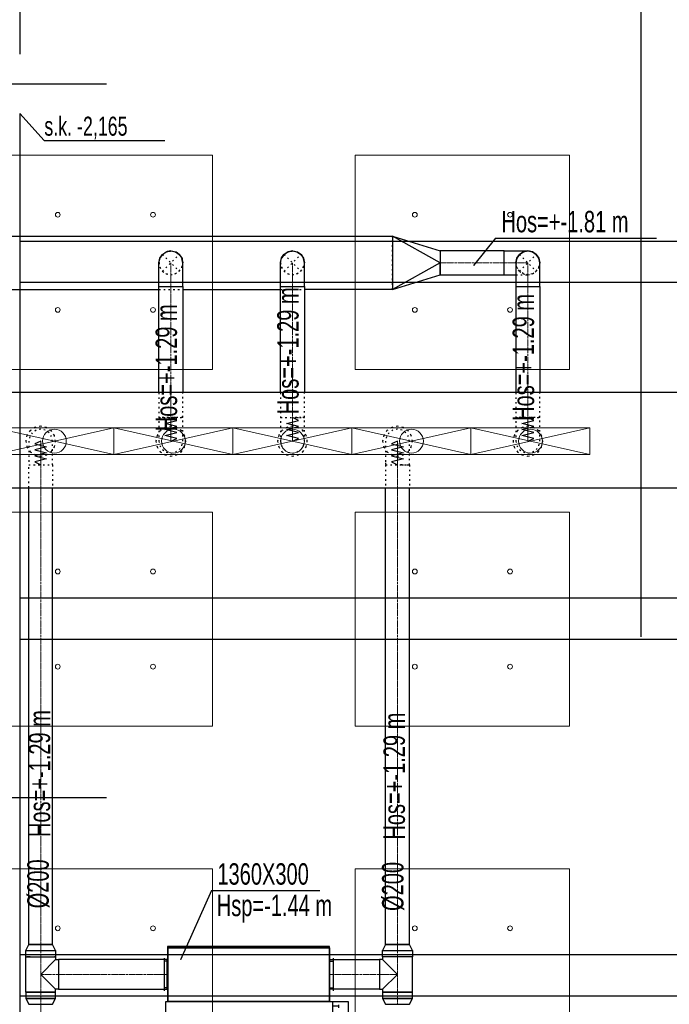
# Model space of a CAD drawing. Header units: centimetres. Extents: x -228435 to 46820, y -89367 to 152985.
# Tile 57 of 252: x -45760 to -40302, y 45261 to 53540. Entities that reach past the tile are written whole.
import ezdxf

# ---------------------------------------------------------------- set-up
doc = ezdxf.new("R2010")
doc.units = ezdxf.units.CM
doc.header["$LTSCALE"] = 50
doc.header["$PDMODE"] = 35
doc.header["$PDSIZE"] = 0.1
for name, pattern in [('CADVENT_CENTERLINE', [9.9, 7.4, -1, 0.5, -1]), ('CADVENT_HIDDEN', [0.8, 0.25, -0.55]), ('Kondygnacja  -0_5$0$HIDDEN', [9.525, 6.35, -3.175]), ('Kondygnacja  -0_5$0$HIDDEN2', [4.7625, 3.175, -1.5875]), ('Osie rzutów$0$DASHDOT2', [12.7, 6.35, -3.175, 0, -3.175])]:
    doc.linetypes.add(name, pattern=pattern)
doc.layers.get('0').update_dxf_attribs({"color": 8})
doc.layers.get('DEFPOINTS').update_dxf_attribs({"color": 8})
for name, color, linetype in [('01-103-Went PP_poziom-0_5$0$L_Nawiew', 3, 'Continuous'), ('bgde-nawiewDETAILS', 1, 'Continuous'), ('bgde-nawiewEXP', 1, 'Continuous'), ('bgde-nawiewHIDDEN', 1, 'Continuous'), ('bgde-tekst', 7, 'Continuous'), ('bgde-wywiewSOL', 5, 'Continuous'), ('Kondygnacja  -0_5$0$ARCH_KONSTR_POWYŻEJ RZUTU', 8, 'Kondygnacja  -0_5$0$HIDDEN'), ('Kondygnacja  -0_5$0$ARCH_KONSTR_POWYŻEJ RZUTU_IST', 8, 'Kondygnacja  -0_5$0$HIDDEN2'), ('Osie rzutów$0$ARCH_INFO_OSIE_IST', 8, 'Osie rzutów$0$DASHDOT2'), ('Osie rzutów$0$ARCH_INFO_OSIE_OPISY_IST', 8, 'Continuous')]:
    doc.layers.add(name, color=color, linetype=linetype)
for name, color, linetype, lineweight in [('bgde-nawiewCEN', 7, 'Continuous', 13), ('bgde_nawiewnik', 11, 'Continuous', 5), ('Kondygnacja  -0_5$0$ARCH_INFO_WYMIARY', 8, 'Continuous', 9), ('SU Lampy kwadratowe  -05$0$ARCH_SUFITY_PODWIESZANE', 8, 'Continuous', 9)]:
    doc.layers.add(name, color=color, linetype=linetype, lineweight=lineweight)
doc.styles.add('Kondygnacja  -0_5$0$BIKTS', font='bikromsw.shx', dxfattribs={"width": 0.8})
doc.styles.add('Kondygnacja  -0_5$0$Romans', font='Romans.shx', dxfattribs={"width": 0.7})
doc.dimstyles.new('Kondygnacja  -0_5$0$Wymiary 1-100', dxfattribs={"dimtxt": 12, "dimasz": 10, "dimexe": 5, "dimexo": 0, "dimgap": 4, "dimtad": 1, "dimrnd": 0.5, "dimzin": 12, "dimdsep": 46, "dimtxsty": 'Kondygnacja  -0_5$0$Romans', "dimblk": 'Kondygnacja  -0_5$0$_Oblique', "dimcen": 10, "dimdle": 10, "dimclrt": 55, "dimazin": 0, "dimtfac": 1, "dimtmove": 1, "dimatfit": 3, "dimfxl": 0, "dimtolj": 1, "dimtzin": 0, "dimarcsym": 0})

# ---------------------------------------------------------------- blocks, each defined once
blk = doc.blocks.new('Osie rzutów')
at = {"layer": 'Osie rzutów$0$ARCH_INFO_OSIE_IST', "ltscale": 10}
for p, q in [((8060, 12510), (8060, 4623.26)), ((4436.04, 9800), (15156.54, 9800)), ((4436.04, 9200), (15156.54, 9200))]:
    blk.add_line(p, q, dxfattribs=at)
blk = doc.blocks.new('SU Lampy kwadratowe  -05$0$moduł sufitu')
at = {"layer": 'SU Lampy kwadratowe  -05$0$ARCH_SUFITY_PODWIESZANE'}
for points in [[(60, -60), (240, -60), (240, -240), (60, -240)], [(360, -60), (540, -60), (540, -240), (360, -240)], [(60, -360), (240, -360), (240, -540), (60, -540)], [(360, -360), (540, -360), (540, -540), (360, -540)]]:
    blk.add_lwpolyline(points, close=True, dxfattribs=at)
for centre in [(110, -110), (190, -110), (410, -110), (490, -110), (110, -190), (190, -190), (410, -190), (490, -190), (110, -410), (190, -410), (410, -410), (490, -410), (110, -490), (190, -490), (410, -490), (490, -490)]:
    blk.add_circle(centre, 2, dxfattribs=at)
blk = doc.blocks.new('SU Lampy kwadratowe  -05')
at = {"layer": 'SU Lampy kwadratowe  -05$0$ARCH_SUFITY_PODWIESZANE'}
for p in [(7460, 9800), (7460, 9200)]:
    blk.add_blockref('SU Lampy kwadratowe  -05$0$moduł sufitu', p, dxfattribs=at)
blk = doc.blocks.new('Kondygnacja  -0_5$0$_Oblique')
at = {"color": 0, "linetype": 'ByBlock', "lineweight": -2}
blk.add_line((-0.5, -0.5), (0.5, 0.5), dxfattribs=at)
blk = doc.blocks.new('*D147')
at = {"layer": 'DEFPOINTS', "color": 0}
for p in [(5845, 52950), (6165.9, 52950), (-62690, 50660)]:
    blk.add_point(p, dxfattribs=at)
at = {"layer": 'Kondygnacja  -0_5$0$ARCH_INFO_WYMIARY', "color": 0, "lineweight": -2}
for p, q in [((6157.9, 52950), (6170.9, 52950)), ((6165.9, 50650), (6165.9, 52960)), ((6157.9, 50660), (6170.9, 50660))]:
    blk.add_line(p, q, dxfattribs=at)
at = {"layer": 'Kondygnacja  -0_5$0$ARCH_INFO_WYMIARY', "color": 0, "lineweight": -2, "xscale": 10, "yscale": 10, "zscale": 10}
for p, rotation in [((6165.9, 52950), 90), ((6165.9, 50660), 270)]:
    blk.add_blockref('Kondygnacja  -0_5$0$_Oblique', p, dxfattribs=dict(at, rotation=rotation))
at = {"layer": 'Kondygnacja  -0_5$0$ARCH_INFO_WYMIARY', "color": 55, "insert": (6155.9, 51805), "char_height": 12, "attachment_point": 5, "rotation": 90, "style": 'Kondygnacja  -0_5$0$Romans'}
blk.add_mtext('\\A1;2290', dxfattribs=at)
blk = doc.blocks.new('*D148')
at = {"layer": 'DEFPOINTS', "color": 0}
for p in [(-59190, 47690), (5862.4, 47690), (6190, 43700)]:
    blk.add_point(p, dxfattribs=at)
at = {"layer": 'Kondygnacja  -0_5$0$ARCH_INFO_WYMIARY', "color": 0, "lineweight": -2}
for p, q in [((5854.4, 47690), (5867.4, 47690)), ((5862.4, 43690), (5862.4, 47700)), ((5870.4, 43700), (5857.4, 43700))]:
    blk.add_line(p, q, dxfattribs=at)
at = {"layer": 'Kondygnacja  -0_5$0$ARCH_INFO_WYMIARY', "color": 0, "lineweight": -2, "xscale": 10, "yscale": 10, "zscale": 10}
for p, rotation in [((5862.4, 47690), 90), ((5862.4, 43700), 270)]:
    blk.add_blockref('Kondygnacja  -0_5$0$_Oblique', p, dxfattribs=dict(at, rotation=rotation))
at = {"layer": 'Kondygnacja  -0_5$0$ARCH_INFO_WYMIARY', "color": 55, "insert": (5852.4, 45695), "char_height": 12, "attachment_point": 5, "rotation": 90, "style": 'Kondygnacja  -0_5$0$Romans'}
blk.add_mtext('\\A1;3990', dxfattribs=at)
blk = doc.blocks.new('Kondygnacja  -0_5$0$konstrukcja istniejąca -0.5')
at = {"layer": 'Kondygnacja  -0_5$0$ARCH_KONSTR_POWYŻEJ RZUTU_IST', "ltscale": 10}
for points in [[(7538, 10975), (7538, 9825)], [(7538, 9775), (7538, 8625)], [(7538, 9367.89), (8582, 9367.89)], [(8582, 9332.89), (7538, 9332.89)], [(7538, 9067.89), (8582, 9067.89)], [(8582, 9032.89), (7538, 9032.89)]]:
    blk.add_lwpolyline(points, dxfattribs=at)
at = {"layer": 'Kondygnacja  -0_5$0$ARCH_KONSTR_POWYŻEJ RZUTU_IST'}
blk.add_lwpolyline([(7538, 9775), (7558.69, 9752.53), (7659.84, 9752.53)], dxfattribs=at)
at = {"layer": 'Kondygnacja  -0_5$0$ARCH_KONSTR_POWYŻEJ RZUTU_IST', "ltscale": 10, "elevation": 0}
for points in [[(7538, 9667.89), (8582, 9667.89)], [(8582, 9632.89), (7538, 9632.89)]]:
    blk.add_lwpolyline(points, dxfattribs=at)
at = {"layer": 'Kondygnacja  -0_5$0$ARCH_KONSTR_POWYŻEJ RZUTU_IST', "style": 'Kondygnacja  -0_5$0$BIKTS', "width": 0.7}
blk.add_text('s.k. -2,165', height=16, dxfattribs=at).set_placement((7558.69, 9756.46))
blk = doc.blocks.new('*a394')
at = {"layer": 'bgde-tekst'}
blk.add_line((0, 0), (911, 0), dxfattribs=at)
blk = doc.blocks.new('*a459')
at = {"layer": 'bgde-tekst'}
blk.add_line((0, 0), (1352, 0), dxfattribs=at)
blk = doc.blocks.new('A$C5B3E7367')
at = {"layer": '01-103-Went PP_poziom-0_5$0$L_Nawiew'}
h = blk.add_hatch(color=256, dxfattribs=at)
h.paths.add_polyline_path([(215, 704), (215, 674), (331.7, 674), (331.7, 612.1), (445.9, 689), (331.7, 765.9), (331.7, 704)])
h.paths.add_polyline_path([(48.3, 704), (48.3, 674), (215, 674), (215, 704)])
for p, q in [((215, 1525), (165, 1525)), ((165, 1525), (165, 1505)), ((165, 1505), (215, 1505)), ((215, 1400), (215, 1530)), ((545, 1530), (215, 1530)), ((215, 1530), (215, 1515)), ((545, 1400), (545, 1530)), ((243.8, 1452), (268.8, 1452)), ((256.2, 1452), (256.2, 1400)), ((326.2, 1452), (351.2, 1452)), ((338.8, 1452), (338.8, 1400)), ((408.8, 1452), (433.8, 1452)), ((421.2, 1452), (421.2, 1400)), ((491.2, 1452), (516.2, 1452)), ((503.8, 1452), (503.8, 1400)), ((0, 1378), (215, 1378)), ((0, 0), (0, 1378)), ((545, 1400), (215, 1400)), ((215, 1400), (215, 1378)), ((215, 1378), (215, 0)), ((545, 0), (545, 1400)), ((445.9, 689), (331.7, 765.9)), ((331.7, 704), (331.7, 765.9)), ((48.3, 704), (331.7, 704)), ((48.3, 704), (48.3, 674)), ((48.3, 674), (331.7, 674)), ((445.9, 689), (331.7, 612.1)), ((331.7, 612.1), (331.7, 674)), ((215, 0), (0, 0)), ((215, 0), (545, 0))]:
    blk.add_line(p, q, dxfattribs=at)
blk = doc.blocks.new('A$C53CA46B8')
at = {"layer": 'bgde-wywiewSOL'}
for p, q in [((112.9, 511.1), (-162.1, 511.1)), ((-137.1, 481.1), (-137.1, 511.1)), ((87.9, 481.1), (87.9, 511.1)), ((200.4, 481.1), (-249.6, 481.1)), ((-249.6, 481.1), (-249.6, -878.9)), ((200.4, 481.1), (200.4, -878.9)), ((200.4, -878.9), (-249.6, -878.9)), ((112.9, -908.9), (-162.1, -908.9)), ((-137.1, -878.9), (-137.1, -908.9)), ((87.9, -878.9), (87.9, -908.9))]:
    blk.add_line(p, q, dxfattribs=at)
at = {"layer": '01-103-Went PP_poziom-0_5$0$L_Nawiew'}
blk.add_blockref('A$C5B3E7367', (-794.6, -893.9), dxfattribs=at)
blk = doc.blocks.new('A$C066D7839')
at = {"layer": 'bgde_nawiewnik'}
for p, q in [((-50, -11.15), (-50, 11.15)), ((-50, 11.15), (50, 11.15)), ((-50, -11.15), (50, 11.15)), ((50, -11.15), (-50, 11.15)), ((50, 11.15), (50, -11.15)), ((50, -11.15), (-50, -11.15))]:
    blk.add_line(p, q, dxfattribs=at)
blk.add_circle((0, 0), 10, dxfattribs=at)

msp = doc.modelspace()

# ---------------------------------------------------------------- linework, layer by layer
at = {"layer": 'bgde-nawiewCEN', "linetype": 'CADVENT_CENTERLINE', "ltscale": 0.06}
for p, q in [((-44490.031, 51295.952), (-44490.031, 51495.952)), ((-43468.407, 51295.952), (-43468.407, 51495.952)), ((-42226.9, 51495.952), (-41690.031, 51495.952)), ((-41690.031, 51495.952), (-41490.031, 51495.952)), ((-41490.031, 51295.952), (-41490.031, 51495.952)), ((-44490.031, 51295.952), (-44490.031, 50196.041)), ((-43468.407, 51295.952), (-43468.407, 50196.041)), ((-41490.031, 51295.952), (-41490.031, 50196.041)), ((-44490.031, 50196.041), (-44490.031, 50177.345)), ((-44490.031, 50177.345), (-44490.031, 50126.234)), ((-43468.407, 50196.041), (-43468.407, 50177.345)), ((-43468.407, 50177.345), (-43468.407, 50126.234)), ((-41490.031, 50196.041), (-41490.031, 50177.345)), ((-41490.031, 50177.345), (-41490.031, 50126.234)), ((-44490.031, 50126.234), (-44490.031, 50098.441)), ((-44490.031, 50098.441), (-44490.031, 50074.915)), ((-43468.407, 50126.234), (-43468.407, 50098.441)), ((-43468.407, 50098.441), (-43468.407, 50074.915)), ((-41490.031, 50126.234), (-41490.031, 50098.441)), ((-41490.031, 50098.441), (-41490.031, 50074.915)), ((-44490.031, 50074.915), (-44490.031, 50055.3)), ((-44490.031, 50055.3), (-44490.031, 50039.241)), ((-44490.031, 50039.241), (-44490.031, 50026.382)), ((-44490.031, 50026.382), (-44490.031, 50016.367)), ((-44490.031, 50016.367), (-44490.031, 50008.841)), ((-44490.031, 50008.841), (-44490.031, 50003.448)), ((-43468.407, 50074.915), (-43468.407, 50055.3)), ((-43468.407, 50055.3), (-43468.407, 50039.241)), ((-43468.407, 50039.241), (-43468.407, 50026.382)), ((-43468.407, 50026.382), (-43468.407, 50016.367)), ((-43468.407, 50016.367), (-43468.407, 50008.841)), ((-43468.407, 50008.841), (-43468.407, 50003.448)), ((-41490.031, 50074.915), (-41490.031, 50055.3)), ((-41490.031, 50055.3), (-41490.031, 50039.241)), ((-41490.031, 50039.241), (-41490.031, 50026.382)), ((-41490.031, 50026.382), (-41490.031, 50016.367)), ((-41490.031, 50016.367), (-41490.031, 50008.841)), ((-41490.031, 50008.841), (-41490.031, 50003.448)), ((-45583.864, 49995.567), (-45583.864, 49996.041)), ((-45583.864, 49994.441), (-45583.864, 49995.567)), ((-45583.864, 49992.248), (-45583.864, 49994.441)), ((-45583.864, 49988.634), (-45583.864, 49992.248)), ((-45583.864, 49983.241), (-45583.864, 49988.634)), ((-45583.864, 49975.715), (-45583.864, 49983.241)), ((-45583.864, 49965.7), (-45583.864, 49975.715)), ((-45583.864, 49952.841), (-45583.864, 49965.7)), ((-45583.864, 49936.782), (-45583.864, 49952.841)), ((-45583.864, 49917.167), (-45583.864, 49936.782)), ((-44490.031, 50003.448), (-44490.031, 49999.834)), ((-44490.031, 49999.834), (-44490.031, 49997.641)), ((-44490.031, 49997.641), (-44490.031, 49996.515)), ((-44490.031, 49996.515), (-44490.031, 49996.041)), ((-43468.407, 50003.448), (-43468.407, 49999.834)), ((-43468.407, 49999.834), (-43468.407, 49997.641)), ((-43468.407, 49997.641), (-43468.407, 49996.515)), ((-43468.407, 49996.515), (-43468.407, 49996.041)), ((-42585.602, 49995.635), (-42585.602, 49996.109)), ((-42585.602, 49994.509), (-42585.602, 49995.635)), ((-42585.602, 49992.317), (-42585.602, 49994.509)), ((-42585.602, 49988.702), (-42585.602, 49992.317)), ((-42585.602, 49983.309), (-42585.602, 49988.702)), ((-42585.602, 49975.783), (-42585.602, 49983.309)), ((-42585.602, 49965.768), (-42585.602, 49975.783)), ((-42585.602, 49952.909), (-42585.602, 49965.768)), ((-42585.602, 49936.85), (-42585.602, 49952.909)), ((-42585.602, 49917.235), (-42585.602, 49936.85)), ((-41490.031, 50003.448), (-41490.031, 49999.834)), ((-41490.031, 49999.834), (-41490.031, 49997.641)), ((-41490.031, 49997.641), (-41490.031, 49996.515)), ((-41490.031, 49996.515), (-41490.031, 49996.041)), ((-45583.864, 49893.641), (-45583.864, 49917.167)), ((-45583.864, 49865.848), (-45583.864, 49893.641)), ((-45583.864, 49814.737), (-45583.864, 49865.848)), ((-42585.602, 49893.709), (-42585.602, 49917.235)), ((-42585.602, 49865.917), (-42585.602, 49893.709)), ((-42585.602, 49814.806), (-42585.602, 49865.917)), ((-45583.864, 49796.041), (-45583.864, 49814.737)), ((-45583.864, 45762.826), (-45583.864, 49796.041)), ((-42585.602, 49796.109), (-42585.602, 49814.806)), ((-42585.602, 45762.826), (-42585.602, 49796.109)), ((-45583.864, 45659.826), (-45583.864, 45762.826)), ((-42585.602, 45659.826), (-42585.602, 45762.826)), ((-45583.864, 45659.826), (-45583.864, 45511.826)), ((-42585.602, 45659.826), (-42585.602, 45511.826)), ((-45583.864, 45511.826), (-45583.864, 45363.826)), ((-45433.864, 45511.826), (-45583.864, 45511.826)), ((-45433.864, 45511.826), (-44521.109, 45511.826)), ((-44517.109, 45511.826), (-44521.109, 45511.826)), ((-43157.109, 45511.826), (-43153.109, 45511.826)), ((-42735.602, 45511.826), (-43153.109, 45511.826)), ((-42735.602, 45511.826), (-42585.602, 45511.826)), ((-42585.602, 45511.826), (-42585.602, 45363.826)), ((-45583.864, 45363.826), (-45583.864, 45260.826)), ((-42585.602, 45363.826), (-42585.602, 45260.826)), ((-45583.864, 45260.826), (-45583.864, 44203.959))]:
    msp.add_line(p, q, dxfattribs=at)
at = {"layer": 'bgde-nawiewDETAILS', "linetype": 'CADVENT_HIDDEN'}
for p, q in [((-44560.742, 51425.241), (-44419.321, 51566.663)), ((-44560.742, 51566.663), (-44419.321, 51425.241)), ((-43539.118, 51425.241), (-43397.697, 51566.663)), ((-43539.118, 51566.663), (-43397.697, 51425.241)), ((-41560.742, 51425.241), (-41419.321, 51566.663)), ((-41560.742, 51566.663), (-41419.321, 51425.241))]:
    msp.add_line(p, q, dxfattribs=at)
at = {"layer": 'bgde-nawiewEXP', "linetype": 'Continuous'}
for points in [[(-51789.989, 51270.952), (-51789.989, 51720.952), (-42626.9, 51720.952), (-42226.9, 51595.952), (-42226.9, 51495.952), (-42626.9, 51720.952), (-42626.9, 51270.952), (-42226.9, 51395.952), (-42226.9, 51495.952), (-42626.9, 51270.952), (-43368.407, 51270.952)], [(-44560.742, 51566.663), (-44528.3, 51588.34), (-44490.031, 51595.952), (-44521.968, 51589.599)], [(-44560.742, 51566.663), (-44528.3, 51588.34), (-44525.743, 51588.848)], [(-44559.577, 51567.145), (-44558.049, 51569.257), (-44524.819, 51589.706), (-44492.667, 51594.86)], [(-44490.031, 51595.952), (-44451.763, 51588.34), (-44449.596, 51586.892)], [(-44490.031, 51595.952), (-44451.763, 51588.34), (-44419.321, 51566.663), (-44446.395, 51584.753)], [(-44488.867, 51595.47), (-44486.293, 51595.882), (-44448.336, 51586.845), (-44421.956, 51567.754)], [(-43539.118, 51566.663), (-43506.676, 51588.34), (-43468.407, 51595.952), (-43501.247, 51589.42)], [(-43539.118, 51566.663), (-43506.676, 51588.34), (-43504.528, 51588.767)], [(-43538.131, 51567.072), (-43536.858, 51568.853), (-43503.749, 51589.499), (-43470.72, 51594.994)], [(-43468.407, 51595.952), (-43430.139, 51588.34), (-43428.318, 51587.123)], [(-43468.407, 51595.952), (-43430.139, 51588.34), (-43397.697, 51566.663), (-43425.537, 51585.265)], [(-43467.42, 51595.543), (-43465.26, 51595.902), (-43427.25, 51587.09), (-43400.009, 51567.621)], [(-41690.031, 51395.952), (-41690.031, 51595.952), (-41490.031, 51595.952), (-41528.3, 51588.34), (-41560.742, 51566.663), (-41582.419, 51534.22), (-41590.031, 51495.952), (-41590.031, 50403.941)], [(-41590.031, 51295.952), (-41390.031, 51295.952), (-41390.031, 51495.952), (-41397.643, 51534.22), (-41419.321, 51566.663), (-41451.763, 51588.34), (-41490.031, 51595.952), (-41528.3, 51588.34), (-41560.742, 51566.663), (-41582.419, 51534.22), (-41590.031, 51495.952), (-41582.419, 51534.22), (-41560.742, 51566.663), (-41528.3, 51588.34), (-41490.031, 51595.952), (-41451.763, 51588.34), (-41419.321, 51566.663), (-41397.643, 51534.22), (-41390.031, 51495.952), (-41397.643, 51534.22), (-41419.321, 51566.663), (-41451.763, 51588.34), (-41490.031, 51595.952)], [(-44590.031, 51495.952), (-44582.419, 51534.22), (-44560.742, 51566.663), (-44578.833, 51539.588)], [(-44590.031, 51295.952), (-44590.031, 51495.952), (-44582.419, 51534.22), (-44580.971, 51536.388)], [(-44590.031, 51295.952), (-44390.031, 51295.952), (-44390.031, 51495.952), (-44396.384, 51527.889)], [(-44589.961, 51499.69), (-44580.924, 51537.647), (-44561.834, 51564.027)], [(-44589.961, 51499.69), (-44589.549, 51497.117)], [(-44419.321, 51566.663), (-44397.643, 51534.22), (-44397.135, 51531.664)], [(-44419.321, 51566.663), (-44397.643, 51534.22), (-44390.031, 51495.952)], [(-44418.838, 51565.498), (-44416.727, 51563.97), (-44396.277, 51530.74), (-44391.123, 51498.588)], [(-43568.407, 51495.952), (-43560.795, 51534.22), (-43539.118, 51566.663), (-43557.72, 51538.823)], [(-43568.407, 51295.952), (-43568.407, 51495.952), (-43560.795, 51534.22), (-43559.579, 51536.041)], [(-43568.407, 51295.952), (-43368.407, 51295.952), (-43368.407, 51495.952), (-43374.94, 51528.792)], [(-43568.358, 51499.099), (-43559.545, 51537.109), (-43540.076, 51564.35)], [(-43568.358, 51499.099), (-43567.998, 51496.939)], [(-43397.697, 51566.663), (-43376.019, 51534.22), (-43375.592, 51532.073)], [(-43397.697, 51566.663), (-43376.019, 51534.22), (-43368.407, 51495.952)], [(-43397.288, 51565.675), (-43395.506, 51564.402), (-43374.861, 51531.294), (-43369.365, 51498.265)], [(-41690.031, 51395.952), (-41590.031, 51395.952)], [(-46086.383, 51270.952), (-44590.031, 51270.952)], [(-44590.031, 50403.941), (-44590.031, 51295.952), (-44390.031, 51295.952), (-44390.031, 50403.941)], [(-44390.031, 51270.952), (-43568.407, 51270.952)], [(-43568.407, 50403.941), (-43568.407, 51295.952), (-43368.407, 51295.952), (-43368.407, 50403.941)], [(-41590.031, 51295.952), (-41390.031, 51295.952), (-41390.031, 50403.941)], [(-45708.864, 45714.669), (-45458.864, 45714.669), (-45483.864, 45762.826), (-45483.864, 45762.826), (-45683.864, 45762.826), (-45683.864, 49603.941)], [(-45708.864, 45714.669), (-45683.864, 45762.826), (-45483.864, 45762.826), (-45483.864, 49603.941)], [(-42685.602, 45762.826), (-42485.602, 45762.826), (-42485.602, 49603.941)], [(-42685.602, 45762.826), (-42685.602, 49603.941)], [(-45708.864, 45659.826), (-45708.864, 45714.669), (-45458.864, 45714.669), (-45458.864, 45659.826), (-45468.38, 45659.826)], [(-45708.864, 45363.826), (-45708.864, 45659.826), (-45672.253, 45659.826), (-45672.253, 45659.826), (-45458.864, 45659.826), (-45458.864, 45636.826)], [(-45708.864, 45659.826), (-45672.253, 45659.826)], [(-45708.864, 45363.826), (-45458.864, 45363.826), (-45458.864, 45386.826), (-45583.864, 45511.826), (-45458.864, 45636.826), (-45433.864, 45636.826), (-45433.864, 45386.826), (-45458.864, 45386.826)], [(-45672.253, 45659.826), (-45699.349, 45659.826)], [(-45672.253, 45659.826), (-45458.864, 45659.826)], [(-44521.109, 45386.826), (-44521.109, 45636.826), (-44517.109, 45636.826)], [(-43157.109, 45386.826), (-43153.109, 45386.826), (-43153.109, 45636.826), (-43157.109, 45636.826)], [(-42710.602, 45386.826), (-42585.602, 45511.826), (-42710.602, 45636.826)], [(-44521.109, 45386.826), (-44517.109, 45386.826)]]:
    msp.add_lwpolyline(points, dxfattribs=at)
for points in [[(-42226.899, 51425.241), (-42226.899, 51395.952), (-41690.031, 51395.952), (-41690.031, 51595.952), (-42226.899, 51595.952), (-42226.899, 51457.684)], [(-55706.071, 49603.941), (-19380.813, 49603.941), (-19380.813, 50403.941), (-19370.813, 50403.941), (-19370.813, 49603.941), (-19380.813, 49603.941), (-19380.813, 50403.941), (-55706.071, 50403.941)], [(-44517.109, 45736.826), (-43157.109, 45736.826), (-43157.109, 45746.826), (-44517.109, 45746.826)], [(-44517.109, 45286.826), (-43157.109, 45286.826), (-43157.109, 45736.826), (-44517.109, 45736.826)], [(-42735.602, 45386.826), (-42710.602, 45386.826), (-42710.602, 45363.826), (-42460.602, 45363.826), (-42460.602, 45659.826), (-42710.602, 45659.826), (-42710.602, 45714.669), (-42460.602, 45714.669), (-42460.602, 45659.826), (-42710.602, 45659.826), (-42710.602, 45636.826), (-42735.602, 45636.826), (-42735.602, 45396.341)], [(-42710.602, 45714.669), (-42460.602, 45714.669), (-42485.602, 45762.826), (-42685.602, 45762.826)], [(-45433.864, 45386.826), (-44521.109, 45386.826), (-44521.109, 45636.826), (-45433.864, 45636.826), (-45433.864, 45396.341)], [(-43153.109, 45386.826), (-43153.109, 45636.826), (-42735.602, 45636.826), (-42735.602, 45386.826)], [(-45708.864, 45308.983), (-45458.864, 45308.983), (-45458.864, 45363.826), (-45708.864, 45363.826)], [(-45708.864, 45308.983), (-45683.864, 45260.826), (-45483.864, 45260.826), (-45458.864, 45308.983), (-45699.349, 45308.983)], [(-42710.602, 45308.983), (-42460.602, 45308.983), (-42460.602, 45363.826), (-42710.602, 45363.826)], [(-42710.602, 45308.983), (-42685.602, 45260.826), (-42485.602, 45260.826), (-42460.602, 45308.983), (-42701.087, 45308.983)]]:
    msp.add_lwpolyline(points, close=True, dxfattribs=at)
at = {"layer": 'bgde-nawiewHIDDEN', "linetype": 'CADVENT_HIDDEN'}
for points in [[(-42626.9, 51270.952), (-42626.9, 51720.952)], [(-44525.743, 51588.848), (-44521.968, 51589.599)], [(-44492.667, 51594.86), (-44488.867, 51595.47)], [(-44449.596, 51586.892), (-44446.395, 51584.753)], [(-43504.528, 51588.767), (-43501.247, 51589.42)], [(-43470.72, 51594.994), (-43467.42, 51595.543)], [(-43428.318, 51587.123), (-43425.537, 51585.265)], [(-44589.549, 51497.117), (-44583.785, 51461.164), (-44563.336, 51427.934), (-44531.727, 51405.059), (-44493.77, 51396.022), (-44455.244, 51402.198), (-44422.014, 51422.647), (-44399.139, 51454.257), (-44390.101, 51492.214), (-44391.123, 51498.588)], [(-44580.971, 51536.388), (-44578.833, 51539.588)], [(-44561.834, 51564.027), (-44559.577, 51567.145)], [(-44421.956, 51567.754), (-44418.838, 51565.498)], [(-44397.135, 51531.664), (-44396.384, 51527.889)], [(-43567.998, 51496.939), (-43561.954, 51460.61), (-43541.308, 51427.502), (-43509.564, 51404.814), (-43471.555, 51396.002), (-43433.066, 51402.405), (-43399.957, 51423.051), (-43377.27, 51454.795), (-43368.457, 51492.805), (-43369.365, 51498.265)], [(-43559.579, 51536.041), (-43557.72, 51538.823)], [(-43540.076, 51564.35), (-43538.131, 51567.072)], [(-43400.009, 51567.621), (-43397.288, 51565.675)], [(-43375.592, 51532.073), (-43374.94, 51528.792)], [(-44590.031, 51495.952), (-44582.419, 51457.684), (-44560.742, 51425.241), (-44528.3, 51403.564), (-44490.031, 51395.952), (-44451.763, 51403.564)], [(-44451.763, 51403.564), (-44419.321, 51425.241), (-44397.643, 51457.684), (-44390.031, 51495.952)], [(-43568.407, 51495.952), (-43560.795, 51457.684), (-43539.118, 51425.241), (-43506.676, 51403.564), (-43468.407, 51395.952), (-43430.139, 51403.564)], [(-43430.139, 51403.564), (-43397.697, 51425.241), (-43376.019, 51457.684), (-43368.407, 51495.952)], [(-41590.031, 51395.952), (-41490.031, 51395.952), (-41528.3, 51403.564), (-41560.742, 51425.241), (-41582.419, 51457.684), (-41590.031, 51495.952), (-41582.419, 51457.684), (-41560.742, 51425.241), (-41528.3, 51403.564), (-41490.031, 51395.952), (-41451.763, 51403.564), (-41419.321, 51425.241), (-41397.643, 51457.684), (-41390.031, 51495.952), (-41397.643, 51457.684), (-41419.321, 51425.241), (-41451.763, 51403.564), (-41490.031, 51395.952)], [(-44451.763, 51403.564), (-44454.319, 51403.056)], [(-43430.139, 51403.564), (-43432.287, 51403.137)], [(-44590.031, 51270.952), (-44390.031, 51270.952)], [(-43568.407, 51270.952), (-43368.407, 51270.952)], [(-44590.031, 50403.941), (-44590.031, 49996.041), (-44582.419, 49957.773), (-44560.742, 49925.33), (-44528.3, 49903.653), (-44490.031, 49896.041), (-44451.763, 49903.653), (-44419.321, 49925.33), (-44397.643, 49957.773), (-44390.031, 49996.041), (-44390.031, 50196.041), (-44590.031, 50196.041), (-44590.031, 50196.041), (-44451.763, 50196.041)], [(-44451.763, 50196.041), (-44390.031, 50196.041), (-44390.031, 50403.941)], [(-43568.407, 50403.941), (-43568.407, 49996.041), (-43560.795, 49957.773), (-43539.118, 49925.33), (-43506.676, 49903.653), (-43468.407, 49896.041), (-43430.139, 49903.653), (-43397.697, 49925.33), (-43376.019, 49957.773), (-43368.407, 49996.041), (-43368.407, 50196.041), (-43397.697, 50196.041), (-43397.697, 50196.041), (-43430.139, 50196.041)], [(-43568.407, 50196.041), (-43376.019, 50196.041), (-43376.019, 50196.041), (-43368.407, 50196.041), (-43368.407, 50403.941)], [(-41590.031, 50403.941), (-41590.031, 49996.041), (-41582.419, 49957.773), (-41560.742, 49925.33), (-41528.3, 49903.653), (-41490.031, 49896.041), (-41451.763, 49903.653), (-41419.321, 49925.33), (-41397.643, 49957.773), (-41390.031, 49996.041), (-41390.031, 50196.041), (-41590.031, 50196.041), (-41590.031, 50196.041), (-41451.763, 50196.041)], [(-41451.763, 50196.041), (-41390.031, 50196.041), (-41390.031, 50403.941)], [(-44451.763, 50196.041), (-44490.031, 50196.041)], [(-43568.407, 50196.041), (-43430.139, 50196.041)], [(-43430.139, 50196.041), (-43468.407, 50196.041)], [(-43430.139, 50196.041), (-43397.697, 50196.041)], [(-41451.763, 50196.041), (-41490.031, 50196.041)], [(-45683.864, 49603.941), (-45683.864, 49796.041), (-45483.864, 49796.041), (-45483.864, 49996.041), (-45491.476, 50034.309), (-45513.154, 50066.752), (-45545.596, 50088.429), (-45583.864, 50096.041), (-45622.133, 50088.429), (-45654.575, 50066.752), (-45676.252, 50034.309), (-45683.864, 49996.041), (-45683.864, 49796.041), (-45483.864, 49796.041), (-45483.864, 49603.941)], [(-42685.602, 49796.109), (-42547.333, 49796.109)], [(-42685.602, 49796.109), (-42685.602, 49603.941)], [(-42547.333, 49796.109), (-42585.602, 49796.109)], [(-42547.333, 49796.109), (-42493.214, 49796.109), (-42493.214, 49796.109), (-42485.602, 49796.109), (-42485.602, 49603.941)], [(-44517.109, 45386.826), (-44517.109, 45636.826)], [(-43157.109, 45386.826), (-43157.109, 45636.826)]]:
    msp.add_lwpolyline(points, dxfattribs=at)
at = {"layer": 'bgde-nawiewHIDDEN'}
for points in [[(-44490.031, 49996.041), (-44440.031, 50017.339), (-44540.031, 50042.701), (-44440.031, 50067.921), (-44540.031, 50093.206), (-44440.031, 50118.741), (-44540.031, 50144.1), (-44440.031, 50169.559), (-44490.031, 50196.041)], [(-43468.407, 49996.041), (-43418.407, 50017.339), (-43518.407, 50042.701), (-43418.407, 50067.921), (-43518.407, 50093.206), (-43418.407, 50118.741), (-43518.407, 50144.1), (-43418.407, 50169.559), (-43468.407, 50196.041)], [(-41490.031, 49996.041), (-41440.031, 50017.339), (-41540.031, 50042.701), (-41440.031, 50067.921), (-41540.031, 50093.206), (-41440.031, 50118.741), (-41540.031, 50144.1), (-41440.031, 50169.559), (-41490.031, 50196.041)], [(-45583.864, 49996.041), (-45633.864, 49974.743), (-45533.864, 49949.382), (-45633.864, 49924.161), (-45533.864, 49898.876), (-45633.864, 49873.341), (-45533.864, 49847.982), (-45633.864, 49822.523), (-45583.864, 49796.041)], [(-42585.602, 49996.109), (-42635.602, 49974.812), (-42535.602, 49949.45), (-42635.602, 49924.229), (-42535.602, 49898.945), (-42635.602, 49873.409), (-42535.602, 49848.05), (-42635.602, 49822.592), (-42585.602, 49796.109)]]:
    msp.add_lwpolyline(points, dxfattribs=at)
at = {"layer": 'bgde-nawiewHIDDEN', "linetype": 'CADVENT_HIDDEN'}
for points in [[(-45708.864, 49996.041), (-45699.349, 49948.206), (-45672.253, 49907.653), (-45631.7, 49880.556), (-45583.864, 49871.041), (-45536.029, 49880.556), (-45495.476, 49907.653), (-45468.38, 49948.206), (-45458.864, 49996.041), (-45468.38, 50043.877), (-45495.476, 50084.429), (-45536.029, 50111.526), (-45583.864, 50121.041), (-45631.7, 50111.526), (-45672.253, 50084.429), (-45699.349, 50043.877)], [(-45708.864, 49996.041), (-45699.349, 49948.206), (-45672.253, 49907.653), (-45631.7, 49880.556), (-45583.864, 49871.041), (-45536.029, 49880.556), (-45495.476, 49907.653), (-45468.38, 49948.206), (-45458.864, 49996.041), (-45468.38, 50043.877), (-45495.476, 50084.429), (-45536.029, 50111.526), (-45583.864, 50121.041), (-45631.7, 50111.526), (-45672.253, 50084.429), (-45699.349, 50043.877)], [(-44615.031, 49996.041), (-44605.516, 49948.206), (-44578.42, 49907.653), (-44537.867, 49880.556), (-44490.031, 49871.041), (-44442.196, 49880.556), (-44401.643, 49907.653), (-44374.546, 49948.206), (-44365.031, 49996.041), (-44374.546, 50043.877), (-44401.643, 50084.429), (-44442.196, 50111.526), (-44490.031, 50121.041), (-44537.867, 50111.526), (-44578.42, 50084.429), (-44605.516, 50043.877)], [(-44615.031, 49996.041), (-44605.516, 49948.206), (-44578.42, 49907.653), (-44537.867, 49880.556), (-44490.031, 49871.041), (-44442.196, 49880.556), (-44401.643, 49907.653), (-44374.546, 49948.206), (-44365.031, 49996.041), (-44374.546, 50043.877), (-44401.643, 50084.429), (-44442.196, 50111.526), (-44490.031, 50121.041), (-44537.867, 50111.526), (-44578.42, 50084.429), (-44605.516, 50043.877)], [(-43593.407, 49996.041), (-43583.892, 49948.206), (-43556.796, 49907.653), (-43516.243, 49880.556), (-43468.407, 49871.041), (-43420.572, 49880.556), (-43380.019, 49907.653), (-43352.922, 49948.206), (-43343.407, 49996.041), (-43352.922, 50043.877), (-43380.019, 50084.429), (-43420.572, 50111.526), (-43468.407, 50121.041), (-43516.243, 50111.526), (-43556.796, 50084.429), (-43583.892, 50043.877)], [(-43593.407, 49996.041), (-43583.892, 49948.206), (-43556.796, 49907.653), (-43516.243, 49880.556), (-43468.407, 49871.041), (-43420.572, 49880.556), (-43380.019, 49907.653), (-43352.922, 49948.206), (-43343.407, 49996.041), (-43352.922, 50043.877), (-43380.019, 50084.429), (-43420.572, 50111.526), (-43468.407, 50121.041), (-43516.243, 50111.526), (-43556.796, 50084.429), (-43583.892, 50043.877)], [(-42710.602, 49996.109), (-42701.087, 49948.274), (-42673.99, 49907.721), (-42633.437, 49880.624), (-42585.602, 49871.109), (-42537.766, 49880.624), (-42497.213, 49907.721), (-42470.117, 49948.274), (-42460.602, 49996.109), (-42470.117, 50043.945), (-42497.213, 50084.498), (-42537.766, 50111.594), (-42585.602, 50121.109), (-42633.437, 50111.594), (-42673.99, 50084.498), (-42701.087, 50043.945)], [(-42710.602, 49996.109), (-42701.087, 49948.274), (-42673.99, 49907.721), (-42633.437, 49880.624), (-42585.602, 49871.109), (-42537.766, 49880.624), (-42497.213, 49907.721), (-42470.117, 49948.274), (-42460.602, 49996.109), (-42470.117, 50043.945), (-42497.213, 50084.498), (-42537.766, 50111.594), (-42585.602, 50121.109), (-42633.437, 50111.594), (-42673.99, 50084.498), (-42701.087, 50043.945)], [(-42685.602, 49796.109), (-42493.214, 49796.109), (-42493.214, 49796.109), (-42485.602, 49796.109), (-42485.602, 49996.109), (-42493.214, 50034.378), (-42514.891, 50066.82), (-42547.333, 50088.497), (-42585.602, 50096.109), (-42623.87, 50088.497), (-42656.312, 50066.82), (-42677.99, 50034.378), (-42685.602, 49996.109), (-42685.602, 49814.806)], [(-41615.031, 49996.041), (-41605.516, 49948.206), (-41578.42, 49907.653), (-41537.867, 49880.556), (-41490.031, 49871.041), (-41442.196, 49880.556), (-41401.643, 49907.653), (-41374.546, 49948.206), (-41365.031, 49996.041), (-41374.546, 50043.877), (-41401.643, 50084.429), (-41442.196, 50111.526), (-41490.031, 50121.041), (-41537.867, 50111.526), (-41578.42, 50084.429), (-41605.516, 50043.877)], [(-41615.031, 49996.041), (-41605.516, 49948.206), (-41578.42, 49907.653), (-41537.867, 49880.556), (-41490.031, 49871.041), (-41442.196, 49880.556), (-41401.643, 49907.653), (-41374.546, 49948.206), (-41365.031, 49996.041), (-41374.546, 50043.877), (-41401.643, 50084.429), (-41442.196, 50111.526), (-41490.031, 50121.041), (-41537.867, 50111.526), (-41578.42, 50084.429), (-41605.516, 50043.877)]]:
    msp.add_lwpolyline(points, close=True, dxfattribs=at)
at = {"layer": 'bgde-tekst'}
for points in [[(-41762.288, 51702.288), (-41946.383, 51473.336), (-41946.383, 51473.336)], [(-44148.958, 46216.897), (-44408.337, 45635.803), (-44408.337, 45635.803)]]:
    msp.add_lwpolyline(points, dxfattribs=at)
at = {"layer": 'bgde-tekst', "elevation": 1920}
for points in [[(-41762.288, 51702.288), (-41946.383, 51473.336), (-41946.383, 51473.336)], [(-44148.958, 46216.897), (-44408.337, 45635.803), (-44408.337, 45635.803)]]:
    msp.add_lwpolyline(points, dxfattribs=at)

# ---------------------------------------------------------------- block references
at = {"layer": '01-103-Went PP_poziom-0_5$0$L_Nawiew', "xscale": 10, "yscale": 10, "zscale": 10}
for p in [(-45468.405, 49996.041, 1117.041), (-44468.405, 49996.041, 1117.041), (-43468.405, 49996.041, 1117.041), (-42468.405, 49996.041, 1117.041), (-41468.405, 49996.041, 1117.041)]:
    msp.add_blockref('A$C066D7839', p, dxfattribs=at)
at = {"layer": '01-103-Went PP_poziom-0_5$0$L_Nawiew', "xscale": -1, "rotation": 270}
msp.add_blockref('A$C53CA46B8', (-43637.259, 45535.396, 2865), dxfattribs=at)
at = {"layer": 'bgde-tekst'}
for name, p in [('*a459', (-41762.288, 51702.288)), ('*a459', (-41762.288, 51702.288, 1920)), ('*a394', (-44148.958, 46216.897)), ('*a394', (-44148.958, 46216.897, 1920))]:
    msp.add_blockref(name, p, dxfattribs=at)
at = {"layer": 'Kondygnacja  -0_5$0$ARCH_KONSTR_POWYŻEJ RZUTU', "xscale": 10, "yscale": 10, "zscale": 10}
msp.add_blockref('Kondygnacja  -0_5$0$konstrukcja istniejąca -0.5', (-121140, -45000), dxfattribs=at)
at = {"layer": 'Osie rzutów$0$ARCH_INFO_OSIE_OPISY_IST', "xscale": 10, "yscale": 10, "zscale": 10}
msp.add_blockref('Osie rzutów', (-121140, -45000), dxfattribs=at)
at = {"layer": 'SU Lampy kwadratowe  -05$0$ARCH_SUFITY_PODWIESZANE', "xscale": 10, "yscale": 10, "zscale": 10}
msp.add_blockref('SU Lampy kwadratowe  -05', (-121140, -45000), dxfattribs=at)

# ---------------------------------------------------------------- texts
at = {"layer": 'bgde-tekst', "width": 0.7}
for s, p in [('Hos=+-1.81 m ', (-41712.288, 51752.288)), ('Hos=+-1.81 m ', (-41712.288, 51752.288, 1920)), ('1360X300', (-44098.958, 46266.897)), ('1360X300', (-44098.958, 46266.897, 1920)), ('Hsp=-1.44 m ', (-44104.122, 46002.377)), ('Hsp=-1.44 m ', (-44104.122, 46002.377, 1920))]:
    msp.add_text(s, height=180, dxfattribs=at).set_placement(p)
for s, p in [('Hos=+-1.29 m ', (-43416.639, 50221.695, -172.959)), ('Hos=+-1.29 m ', (-41438.263, 50165.972, -172.959)), ('Hos=+-1.29 m ', (-44438.263, 50079.32, -172.959)), ('Hos=+-1.29 m ', (-45503.937, 46667.01, -172.959)), ('Hos=+-1.29 m ', (-42523.529, 46645.244, -660)), ('%%c200', (-45516.01, 46067.571, 1117.041)), ('%%c200', (-42535.602, 46045.805, 630))]:
    msp.add_text(s, height=180, rotation=90, dxfattribs=at).set_placement(p)

# ---------------------------------------------------------------- dimensions: what is measured, and where the dimension line sits
at = {"layer": 'Kondygnacja  -0_5$0$ARCH_INFO_WYMIARY'}
for base, p1, p2, picture, middle in [((6165.858, 52950), (-62690, 50660), (5845, 52950), '*D147', (6155.858, 51805)), ((5862.405, 47690), (6190, 43700), (-59190, 47690), '*D148', (5852.405, 45695))]:
    dim = msp.add_linear_dim(base=base, p1=p1, p2=p2, angle=90, dimstyle='Kondygnacja  -0_5$0$Wymiary 1-100', dxfattribs=at)
    dim.commit()
    dim.dimension.update_dxf_attribs({"geometry": picture, "text_midpoint": middle})

doc.saveas('drawing.dxf')
